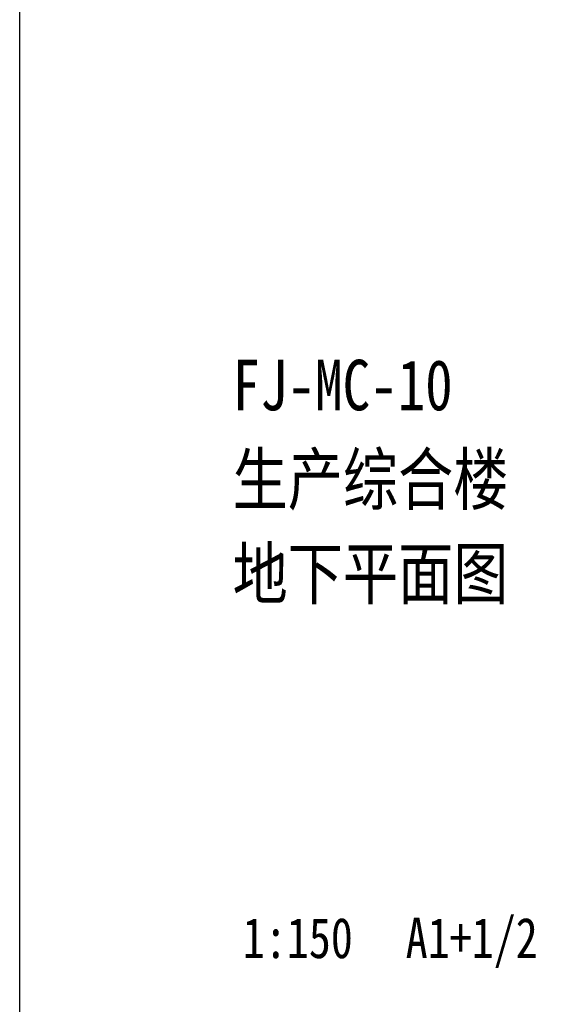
# Model space of a CAD drawing. Extents: x 797781 to 1255204, y 21234 to 1024248.
# Tile 6 of 256: x 797781 to 837790, y 58071 to 131223. Entities that reach past the tile are written whole.
import ezdxf

# ---------------------------------------------------------------- set-up
doc = ezdxf.new("R2010")
doc.units = 0
doc.header["$LTSCALE"] = 1000
doc.header["$MEASUREMENT"] = 0
doc.layers.add('PUB_TEXT', color=7, linetype='Continuous')
doc.styles.add('-黑体', font='simhei.ttf', dxfattribs={"width": 0.8})
doc.styles.add('230303生产综合楼-平面图_t8$0$-黑体', font='simhei.ttf', dxfattribs={"width": 0.8})

msp = doc.modelspace()

# ---------------------------------------------------------------- linework, layer by layer
msp.add_lwpolyline([(797780.7, 1024247.6), (1067669.1, 1024247.6), (1067669.1, 21233.7), (797780.7, 21233.7)], close=True)

# ---------------------------------------------------------------- texts
at = {"color": 6, "style": '230303生产综合楼-平面图_t8$0$-黑体', "width": 0.8}
for s, p in [('1:150', (814353.4, 61500.9)), ('A1+1/2', (826451.3, 61500.9))]:
    msp.add_text(s, height=3004.22, dxfattribs=at).set_placement(p)
at = {"layer": 'PUB_TEXT', "style": '-黑体', "width": 0.8}
for s, p in [('FJ-MC-10', (813593.5, 102201.9)), ('生产综合楼', (813593.5, 95201.9)), ('地下平面图', (813593.5, 88201.9))]:
    msp.add_text(s, height=3755.27, dxfattribs=at).set_placement(p)

doc.saveas('drawing.dxf')
